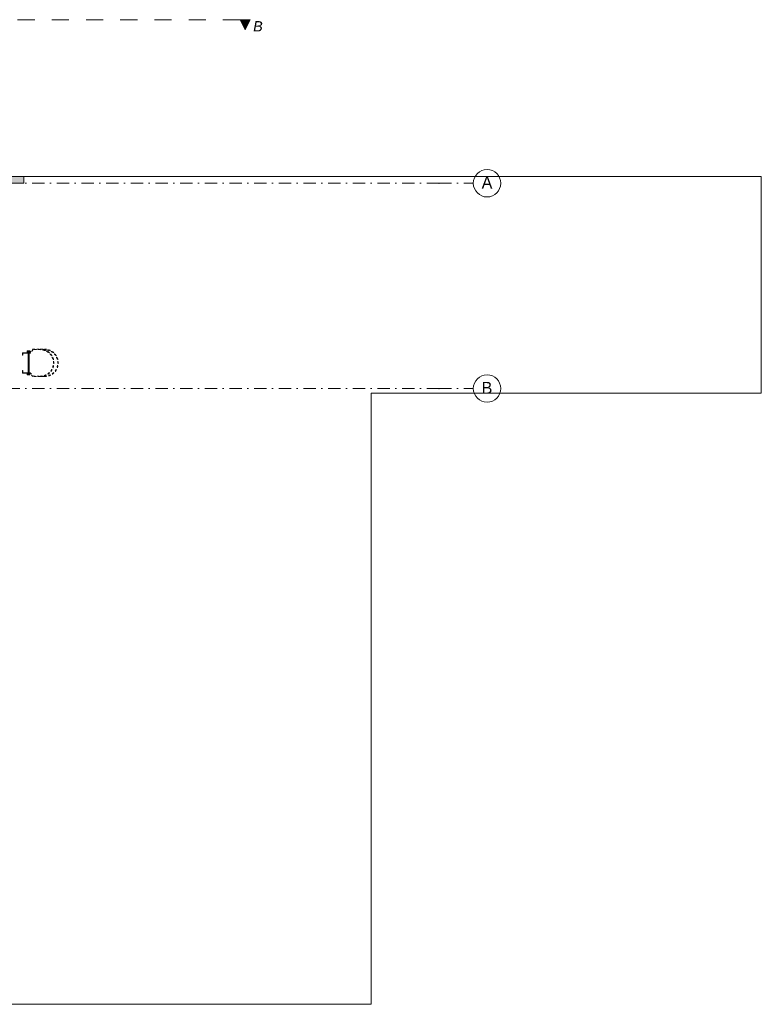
# Model space of a CAD drawing. Header units: centimetres. Extents: x -520 to 22173, y -1503 to 4054.
# Tile 82 of 82: x 20005 to 22173, y -447 to 2431. Entities that reach past the tile are written whole.
import ezdxf
from ezdxf.enums import TextEntityAlignment as Align

# ---------------------------------------------------------------- set-up
doc = ezdxf.new("R2010")
doc.units = ezdxf.units.CM
doc.header["$LTSCALE"] = 0.1
doc.header["$MEASUREMENT"] = 0
for name, pattern in [('Kropki i Kreski', [720, 360, -180, 0, -180]), ('Przerywana', [120, 60, -60]), ('Przerywana długa', [1000, 500, -500])]:
    doc.linetypes.add(name, pattern=pattern)
for name, color, linetype in [('1_przekroje.K_IR', 7, 'Continuous'), ('2_stropy.ISTN', 7, 'Continuous'), ('2_umeblowanie.ISTN', 7, 'Continuous'), ('2_ściany zewnętrzne.ISTN', 7, 'Continuous'), ('4_osie.ISTN', 7, 'Continuous')]:
    doc.layers.add(name, color=color, linetype=linetype)
doc.styles.add('GENERATED_STYLE_1', font='txt')
doc.styles.add('GENERATED_STYLE_2', font='txt')

# ---------------------------------------------------------------- blocks, each defined once
blk = doc.blocks.new('Strop_14_2', base_point=(19977.1, -429.4))
at = {"layer": '2_stropy.ISTN', "color": 252, "linetype": 'Continuous', "lineweight": 15, "flags": 128}
blk.add_lwpolyline([(19977.1, -429.4), (19977.1, -447.3), (21032.1, -447.3), (21032.1, 1338.9), (22172.6, 1338.9), (22172.6, 1972.7), (19977.1, 1972.7)], close=True, dxfattribs=at)
blk = doc.blocks.new('Ściana_47_2', base_point=(19977.1, 1972.7))
at = {"layer": '2_ściany zewnętrzne.ISTN', "linetype": 'Continuous', "lineweight": 0}
blk.add_hatch(color=252, dxfattribs=at).paths.add_polyline_path([(19977.1, 1952.7), (20017.1, 1952.7), (20017.1, 1972.7), (19977.1, 1972.7)])
at = {"layer": '2_ściany zewnętrzne.ISTN', "color": 252, "linetype": 'Continuous', "lineweight": 0, "flags": 128}
for points in [[(20017.1, 1972.7), (19977.1, 1972.7)], [(19977.1, 1972.7), (19977.1, 1952.7)], [(20017.1, 1952.7), (20017.1, 1972.7)], [(19977.1, 1952.7), (20017.1, 1952.7)]]:
    blk.add_lwpolyline(points, dxfattribs=at)
blk = doc.blocks.new('Standardowy znacznik osi[16]_2', base_point=(21330.9, 1352.7))
at = {"layer": '4_osie.ISTN', "color": 252, "linetype": 'Kropki i Kreski', "lineweight": 0}
for p, q in [((17158.5, 1352.7), (17058.5, 1352.7)), ((21230.9, 1352.7), (17158.5, 1352.7)), ((21230.9, 1352.7), (21330.9, 1352.7))]:
    blk.add_line(p, q, dxfattribs=at)
at = {"layer": '4_osie.ISTN', "color": 252, "linetype": 'Continuous', "lineweight": 0}
for centre in [(17018.5, 1352.7), (21370.9, 1352.7)]:
    blk.add_circle(centre, 40, dxfattribs=at)
at = {"layer": '4_osie.ISTN', "color": 252, "linetype": 'Kropki i Kreski', "lineweight": 0}
for p in [(17158.5, 1352.7), (17158.5, 1352.7), (21230.9, 1352.7), (21230.9, 1352.7)]:
    blk.add_point(p, dxfattribs=at)
at = {"layer": '4_osie.ISTN', "color": 252, "lineweight": 0, "style": 'GENERATED_STYLE_1'}
for tag, p in [('AC_MarkerText_1_1', (17018.5, 1354.7)), ('AC_MarkerText_1_0', (21370.9, 1354.7))]:
    blk.add_attdef(tag, text='', height=35, rotation=360, dxfattribs=at).set_placement(p, align=Align.MIDDLE_CENTER)
blk = doc.blocks.new('Standardowy znacznik osi[18]_2', base_point=(21330.9, 1952.7))
at = {"layer": '4_osie.ISTN', "color": 252, "linetype": 'Kropki i Kreski', "lineweight": 0}
for p, q in [((17158.5, 1952.7), (17058.5, 1952.7)), ((21230.9, 1952.7), (17158.5, 1952.7)), ((21230.9, 1952.7), (21330.9, 1952.7))]:
    blk.add_line(p, q, dxfattribs=at)
at = {"layer": '4_osie.ISTN', "color": 252, "linetype": 'Continuous', "lineweight": 0}
for centre in [(17018.5, 1952.7), (21370.9, 1952.7)]:
    blk.add_circle(centre, 40, dxfattribs=at)
at = {"layer": '4_osie.ISTN', "color": 252, "linetype": 'Kropki i Kreski', "lineweight": 0}
for p in [(17158.5, 1952.7), (17158.5, 1952.7), (21230.9, 1952.7), (21230.9, 1952.7)]:
    blk.add_point(p, dxfattribs=at)
at = {"layer": '4_osie.ISTN', "color": 252, "lineweight": 0, "style": 'GENERATED_STYLE_1'}
for tag, p in [('AC_MarkerText_1_1', (17018.5, 1954.7)), ('AC_MarkerText_1_0', (21370.9, 1954.7))]:
    blk.add_attdef(tag, text='', height=35, rotation=360, dxfattribs=at).set_placement(p, align=Align.MIDDLE_CENTER)
blk = doc.blocks.new('Drabina z zaplecznikiem 22[19]_2', base_point=(20013.1, 1427.6))
at = {"layer": '2_umeblowanie.ISTN', "color": 252, "linetype": 'Continuous', "lineweight": 0}
for p, q in [((20034.7, 1457.5), (20013.1, 1457.5)), ((20013.1, 1457.5), (20013.1, 1449.8)), ((20013.1, 1449.8), (20014.3, 1449.8)), ((20014.3, 1449.8), (20014.3, 1456.2)), ((20014.3, 1456.2), (20034.7, 1456.2)), ((20034.7, 1462.5), (20027, 1462.5)), ((20027, 1462.5), (20027, 1457.5)), ((20027, 1457.5), (20034.7, 1457.5)), ((20028.3, 1458.7), (20028.3, 1461.3)), ((20028.3, 1461.3), (20033.4, 1461.3)), ((20033.4, 1458.7), (20028.3, 1458.7)), ((20032.4, 1456.2), (20029.4, 1456.2)), ((20029.4, 1456.2), (20029.4, 1399)), ((20032.4, 1399), (20032.4, 1456.2)), ((20033.4, 1461.3), (20033.4, 1458.7)), ((20034.7, 1457.5), (20034.7, 1462.5)), ((20034.7, 1456.2), (20034.7, 1457.5)), ((20014.3, 1405.4), (20013.1, 1405.4)), ((20013.1, 1405.4), (20013.1, 1397.8)), ((20013.1, 1397.8), (20034.7, 1397.8)), ((20014.3, 1399), (20014.3, 1405.4)), ((20034.7, 1399), (20014.3, 1399)), ((20027, 1397.8), (20027, 1392.7)), ((20034.7, 1397.8), (20027, 1397.8)), ((20027, 1392.7), (20034.7, 1392.7)), ((20028.3, 1396.5), (20028.3, 1394)), ((20033.4, 1396.5), (20028.3, 1396.5)), ((20028.3, 1394), (20033.4, 1394)), ((20029.4, 1399), (20032.4, 1399)), ((20033.4, 1394), (20033.4, 1396.5)), ((20034.7, 1397.8), (20034.7, 1399)), ((20034.7, 1392.7), (20034.7, 1397.8))]:
    blk.add_line(p, q, dxfattribs=at)
at = {"layer": '2_umeblowanie.ISTN', "color": 252, "linetype": 'Przerywana', "lineweight": 0}
for p, q in [((20034.7, 1457.5), (20043.6, 1467.6)), ((20034.7, 1457.5), (20043.6, 1467.6)), ((20034.7, 1456.2), (20034.7, 1457.5)), ((20034.7, 1456.2), (20034.7, 1457.5)), ((20035.3, 1456.2), (20034.7, 1456.2)), ((20035.3, 1456.2), (20034.7, 1456.2)), ((20044.2, 1466.3), (20035.3, 1456.2)), ((20044.2, 1466.3), (20035.3, 1456.2)), ((20043.6, 1467.6), (20077.8, 1467.6)), ((20043.6, 1467.6), (20065.1, 1467.6)), ((20077.8, 1466.3), (20044.2, 1466.3)), ((20065.1, 1466.3), (20044.2, 1466.3)), ((20034.7, 1397.8), (20034.7, 1399)), ((20034.7, 1399), (20035.3, 1399)), ((20034.7, 1397.8), (20034.7, 1399)), ((20034.7, 1399), (20035.3, 1399)), ((20043.6, 1387.6), (20034.7, 1397.8)), ((20043.6, 1387.6), (20034.7, 1397.8)), ((20035.3, 1399), (20044.2, 1388.9)), ((20035.3, 1399), (20044.2, 1388.9)), ((20077.8, 1387.6), (20043.6, 1387.6)), ((20065.1, 1387.6), (20043.6, 1387.6)), ((20044.2, 1388.9), (20077.8, 1388.9)), ((20044.2, 1388.9), (20065.1, 1388.9))]:
    blk.add_line(p, q, dxfattribs=at)
for centre, radius in [((20065.1, 1427.6), 40), ((20065.1, 1427.6), 38.7), ((20077.8, 1427.6), 40), ((20077.8, 1427.6), 38.7)]:
    blk.add_arc(centre, radius, 270, 90, dxfattribs=at)
blk = doc.blocks.new('Płaszczyzna odcinająca_6_2', base_point=(20664, 2430.8))
at = {"layer": '1_przekroje.K_IR', "linetype": 'Continuous', "lineweight": 0, "true_color": 0x000000}
for points in [[(17336.3, 2430.8), (17366.3, 2430.8), (17351.3, 2400.8)], [(20679, 2430.8), (20649, 2430.8), (20664, 2400.8)]]:
    blk.add_hatch(color=18, dxfattribs=at).paths.add_polyline_path(points)
at = {"layer": '1_przekroje.K_IR', "color": 7, "linetype": 'Continuous', "lineweight": 0}
for p, q in [((17351.3, 2400.8), (17336.3, 2430.8)), ((17336.3, 2430.8), (17366.3, 2430.8)), ((17366.3, 2430.8), (17351.3, 2400.8)), ((20679, 2430.8), (20649, 2430.8)), ((20649, 2430.8), (20664, 2400.8)), ((20664, 2400.8), (20679, 2430.8))]:
    blk.add_line(p, q, dxfattribs=at)
at = {"layer": '1_przekroje.K_IR', "color": 7, "linetype": 'Przerywana długa', "lineweight": 15}
blk.add_line((20649, 2430.8), (17366.3, 2430.8), dxfattribs=at)
at = {"layer": '1_przekroje.K_IR', "color": 7, "lineweight": 0, "char_height": 30, "style": 'GENERATED_STYLE_2'}
for s, insert, attachment_point in [('\\A1;{\\pql;\\pt0;\\fArial|b0|i1|c238|p38;B}', (17299.8, 2396.6), 7), ('\\A1;{\\pqr;\\pt0;\\fArial|b0|i1|c238|p38;B}', (20715.4, 2396.6), 9)]:
    blk.add_mtext(s, dxfattribs=dict(at, insert=insert, attachment_point=attachment_point))

msp = doc.modelspace()

# ---------------------------------------------------------------- block references
at = {"layer": '1_przekroje.K_IR', "color": 7, "lineweight": 15}
msp.add_blockref('Płaszczyzna odcinająca_6_2', (20664, 2430.8), dxfattribs=at)
at = {"layer": '2_stropy.ISTN', "color": 252, "linetype": 'Continuous', "lineweight": 0}
msp.add_blockref('Strop_14_2', (19977.1, -429.4), dxfattribs=at)
at = {"layer": '2_umeblowanie.ISTN', "color": 252, "linetype": 'Continuous', "lineweight": 0}
msp.add_blockref('Drabina z zaplecznikiem 22[19]_2', (20013.1, 1427.6), dxfattribs=at)
at = {"layer": '2_ściany zewnętrzne.ISTN', "color": 252, "lineweight": 0}
msp.add_blockref('Ściana_47_2', (19977.1, 1972.7), dxfattribs=at)
at = {"layer": '4_osie.ISTN', "color": 252, "linetype": 'Continuous', "lineweight": 0}
ref = msp.add_blockref('Standardowy znacznik osi[18]_2', (21330.9, 1952.7), dxfattribs=at)
ref.add_attrib('AC_MarkerText_1', 'A', dxfattribs={"color": 252, "lineweight": 0, "height": 35, "rotation": 360, "style": 'GENERATED_STYLE_1'}).set_placement((21370.9, 1954.7), align=Align.MIDDLE_CENTER)
ref.add_attrib('AC_MarkerText_1_1', 'A', dxfattribs={"color": 252, "lineweight": 0, "height": 35, "rotation": 360, "style": 'GENERATED_STYLE_1'}).set_placement((17018.5, 1954.7), align=Align.MIDDLE_CENTER)
ref = msp.add_blockref('Standardowy znacznik osi[16]_2', (21330.9, 1352.7), dxfattribs=at)
ref.add_attrib('AC_MarkerText_1', 'B', dxfattribs={"color": 252, "lineweight": 0, "height": 35, "rotation": 360, "style": 'GENERATED_STYLE_1'}).set_placement((21370.9, 1354.7), align=Align.MIDDLE_CENTER)
ref.add_attrib('AC_MarkerText_1_1', 'B', dxfattribs={"color": 252, "lineweight": 0, "height": 35, "rotation": 360, "style": 'GENERATED_STYLE_1'}).set_placement((17018.5, 1354.7), align=Align.MIDDLE_CENTER)

doc.saveas('drawing.dxf')
